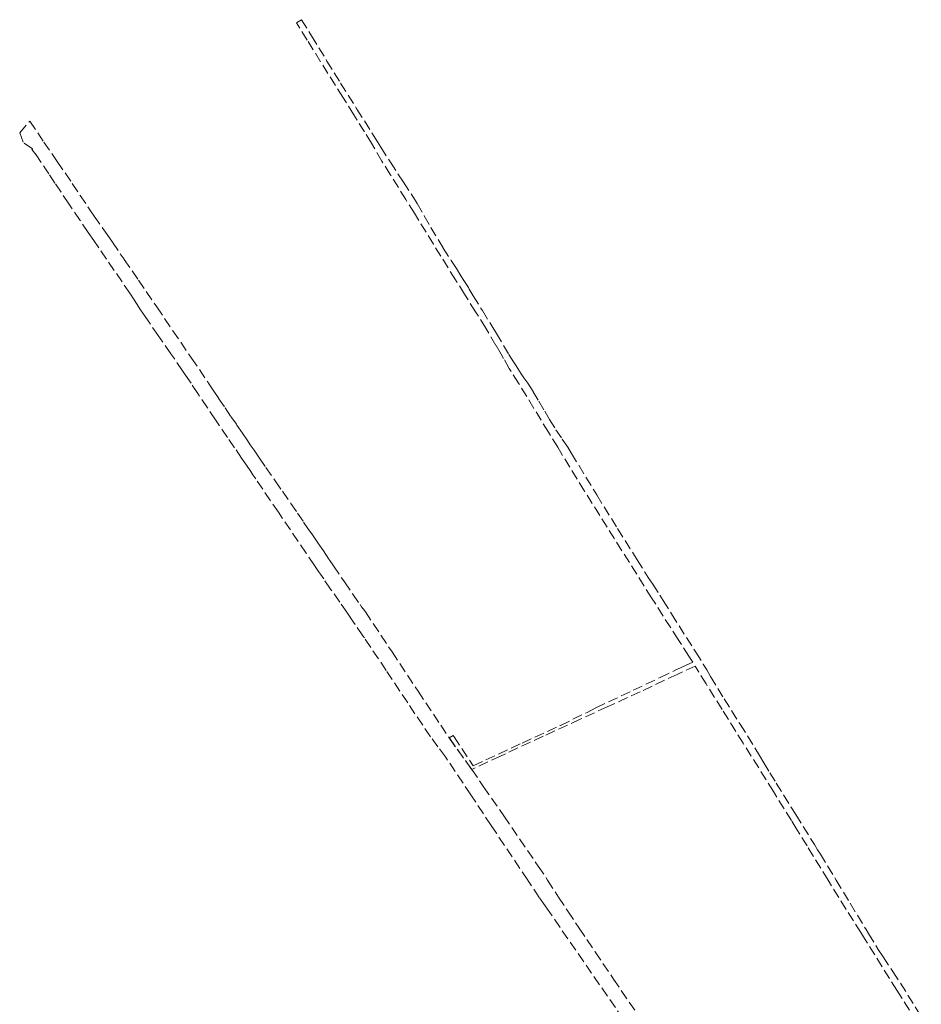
# Model space of a CAD drawing. Header units: metres. Extents: x 188526 to 197860, y 581431 to 587564.
# Tile 27 of 31: x 194653 to 195560, y 586375 to 587366. Entities that reach past the tile are written whole.
import ezdxf

# ---------------------------------------------------------------- set-up
doc = ezdxf.new("R2010")
doc.units = ezdxf.units.M
doc.linetypes.add('DASHEDX2', pattern=[14, 10, -4])
doc.layers.add('B-WA-KG-GRENS_KADASTRAAL-G', color=150, linetype='DASHEDX2', lineweight=18)

msp = doc.modelspace()

# ---------------------------------------------------------------- linework, layer by layer
at = {"layer": 'B-WA-KG-GRENS_KADASTRAAL-G'}
for points in [[(195547.99, 586369.06), (195535.4, 586389.12), (195520.57, 586412.84), (195502.96, 586441.07), (195501.9, 586442.76), (195499.13, 586447.17), (195484.45, 586470.54), (195466.19, 586500), (195445.03, 586534.32), (195434.92, 586550.86), (195429.45, 586559.82), (195411.22, 586589.03), (195380.86, 586637.71), (195359.55, 586671.76), (195343.58, 586697.31), (195335.24, 586710.87), (195332.48, 586715.25), (195314.51, 586706.97), (195277.25, 586689.45), (195244.12, 586674.32), (195217, 586661.74), (195179.77, 586644.72), (195136.8, 586624.78), (195107.85, 586611.39), (195085.23, 586642.98), (195089.16, 586645.32), (195090.11, 586644.06), (195109.48, 586614.98), (195158.5, 586637.82), (195197.11, 586655.65), (195224.08, 586668.75), (195228.23, 586670.96), (195232.73, 586673.36), (195270.29, 586690.9), (195297.5, 586703.96), (195313.18, 586711.45), (195317.69, 586713.56), (195322.94, 586716.02), (195330.05, 586719.08), (195326.18, 586725.21), (195315.46, 586742.04), (195288.71, 586783.95), (195221.18, 586891.44), (195194.29, 586935.39), (195185.04, 586950.61), (195154.95, 587000), (195145.67, 587014.57), (195139.98, 587024.76), (195137.46, 587029.08), (195132.26, 587037.99), (195122.05, 587055.42), (195111.72, 587071.72), (195100.77, 587089.32), (195091.58, 587103.91), (195084.03, 587116.07), (195076.78, 587127.63), (195069.33, 587139.8), (195050.26, 587171.03), (195041.58, 587184.77), (195025.97, 587209.82), (195017.57, 587223.44), (195007.07, 587241.5), (195000, 587252.7), (194989.17, 587270.03), (194978.24, 587287.73), (194963.32, 587311.39), (194942.33, 587345.15), (194931.59, 587362.29), (194931.59, 587362.29), (194936.78, 587365.61), (194946.83, 587349.28), (194962.29, 587324.03), (194976.09, 587301.7), (194992.4, 587275.68), (195000, 587263.75), (195011.4, 587245.32), (195016.53, 587237.25), (195026.04, 587222.26), (195039.27, 587202.05), (195049.48, 587186.56), (195053.06, 587180.7), (195060.04, 587168.38), (195066.79, 587156.63), (195079.21, 587135.81), (195087.11, 587123.46), (195092.43, 587115.25), (195096.87, 587108.03), (195099.85, 587103.37), (195104.49, 587096.11), (195105.43, 587094.36), (195109.41, 587087.82), (195118.55, 587072.88), (195128.2, 587057.49), (195132.84, 587050.01), (195145.22, 587028.88), (195149.82, 587021.45), (195152.48, 587017.26), (195157.54, 587009.35), (195160.32, 587005.14), (195164.27, 587000), (195169.61, 586991.35), (195175.47, 586981.82), (195181.43, 586971.62), (195186.21, 586963.45), (195192.47, 586953.13), (195198.84, 586943.66), (195204.39, 586935.43), (195208.14, 586929.29), (195231.91, 586890.2), (195233.57, 586887.52), (195254.59, 586853.63), (195274.24, 586822.33), (195281.92, 586809.89), (195285.38, 586804.53), (195289.84, 586797.61), (195296.91, 586786.64), (195300.31, 586781.37), (195308.85, 586767.77), (195333.1, 586729.2), (195340.73, 586717.33), (195344.15, 586711.39), (195347.96, 586704.77), (195361.71, 586682.4), (195377.7, 586656.85), (195397.34, 586625.46), (195401.64, 586618.06), (195407.6, 586607.84), (195414.01, 586597.53), (195433.87, 586565.82), (195452.43, 586535.73), (195455.66, 586530.58), (195458.43, 586526.18), (195474.33, 586500), (195488.34, 586476.68), (195504.37, 586450.39), (195506.92, 586446.21), (195516.67, 586430.19), (195521.62, 586422.74), (195531.27, 586407.92), (195546.5, 586384.28), (195559.93, 586362.58)], [(195260.23, 586360.16), (195184.06, 586470.73), (195181.74, 586474.01), (195175.82, 586482.38), (195164.63, 586499.25), (195164.13, 586500), (195132.62, 586547.16), (195127.4, 586555.03), (195106.92, 586585.91), (195081.43, 586623.93), (195073.93, 586634.07), (195066.46, 586644.17), (195043.47, 586678.31), (195021.9, 586710.81), (195000, 586743.58), (194998.53, 586745.78), (194986.76, 586762.81), (194985.5, 586764.66), (194982.17, 586769.46), (194975.11, 586779.6), (194965.99, 586792.82), (194959.01, 586802.98), (194955.7, 586807.67), (194953.84, 586810.38), (194949.74, 586816.62), (194941.26, 586829.01), (194913.51, 586870.07), (194890.64, 586903.62), (194887.83, 586907.86), (194885.73, 586910.94), (194881.37, 586917.32), (194876.47, 586924.49), (194869.44, 586934.95), (194862.24, 586945.41), (194850.17, 586962.93), (194842.1, 586975.27), (194832.39, 586989.68), (194825.63, 587000), (194822.58, 587004.66), (194817.21, 587012.5), (194805.32, 587029.52), (194792.65, 587047.82), (194779.49, 587067.09), (194774.97, 587073.77), (194770.95, 587079.93), (194768.49, 587083.7), (194764.16, 587090.33), (194740.66, 587124.62), (194728, 587143.33), (194722.19, 587151.54), (194714.01, 587163.72), (194702.72, 587180.46), (194688.75, 587201.25), (194682.67, 587210.39), (194669.78, 587229.74), (194665.43, 587235.01), (194666.06, 587235.57), (194656.7, 587242.4), (194653.36, 587251.86), (194663.68, 587263.56), (194677.71, 587242.43), (194691.16, 587222.99), (194706.22, 587200.75), (194714.14, 587188.86), (194723.88, 587174.24), (194728.16, 587167.94), (194741.37, 587149.46), (194746.6, 587141.74), (194758.37, 587124.57), (194758.43, 587124.49), (194772.77, 587103.57), (194791.16, 587076.58), (194807.41, 587052.65), (194826.08, 587025.19), (194842.86, 587000.75), (194843.33, 587000), (194843.33, 587000), (194847.88, 586992.74), (194853.61, 586984.21), (194859.86, 586975.1), (194865.67, 586966.42), (194871.29, 586958.62), (194871.83, 586957.77), (194877.36, 586949.57), (194882.41, 586942.1), (194885.23, 586937.94), (194889.07, 586932.37), (194894.55, 586924.48), (194900.92, 586915.22), (194910.34, 586901.64), (194917.55, 586891.16), (194926.03, 586878.94), (194932.68, 586869.29), (194938.86, 586860.02), (194943.15, 586853.76), (194947.8, 586847.2), (194953.13, 586839.24), (194958.8, 586831.26), (194964.55, 586822.4), (194968.78, 586816), (194977.23, 586803.68), (194979.82, 586799.99), (194988.38, 586787.63), (194995.64, 586777.15), (194997.17, 586774.89), (195000, 586771.09), (195001.02, 586769.72), (195027.73, 586729.56), (195053.86, 586690.08), (195076.79, 586655.73), (195085.23, 586642.98), (195107.85, 586611.39), (195119.84, 586593.94), (195140.14, 586564.59), (195174.69, 586514.08), (195182.78, 586502.26), (195184.2, 586500), (195195.07, 586482.71), (195204.6, 586468.6), (195215.91, 586451.68), (195223.66, 586440.11), (195232.07, 586427.73), (195239.73, 586416.16), (195250.41, 586400.42), (195273.39, 586366.74)]]:
    msp.add_lwpolyline(points, dxfattribs=at)

doc.saveas('drawing.dxf')
